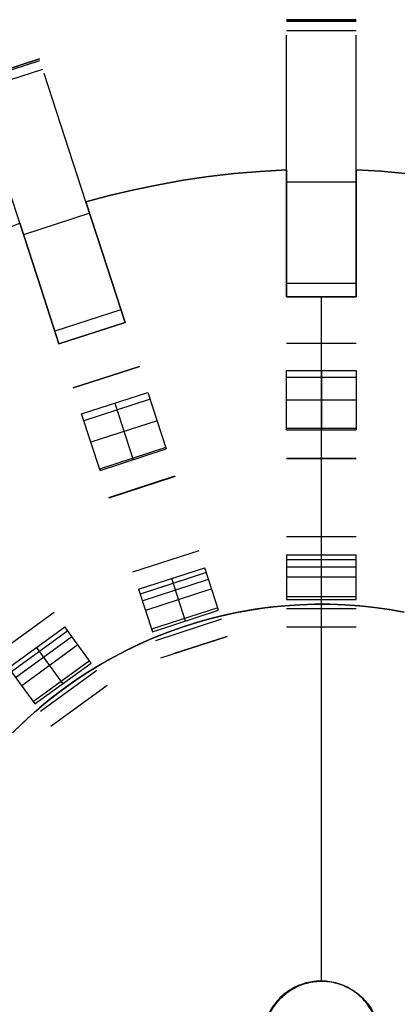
# Model space of a CAD drawing. Header units: millimetres. Extents: x 567 to 919, y 2269 to 2620.
# Tile 14 of 17: x 691 to 756, y 2450 to 2620. Entities that reach past the tile are written whole.
import ezdxf

# ---------------------------------------------------------------- set-up
doc = ezdxf.new("R2010")
doc.units = ezdxf.units.MM

msp = doc.modelspace()

# ---------------------------------------------------------------- linework, layer by layer
at = {"extrusion": (1, 0, 0)}
for points in [[(2619.89, -150.49), (2619.94, -150.33), (2619.99, -150.17), (2620.03, -150.01), (2620.06, -149.85), (2620.09, -149.69), (2620.12, -149.52), (2620.14, -149.36), (2620.15, -149.19), (2620.16, -149.03), (2620.16, -148.86)], [(2620.16, -148.86), (2620.16, -75.67)], [(2620.16, -75.67), (2620.16, -75.5), (2620.15, -75.33), (2620.13, -75.16), (2620.11, -74.99), (2620.09, -74.82), (2620.06, -74.65), (2620.02, -74.48), (2619.97, -74.32), (2619.93, -74.15), (2619.87, -73.99), (2619.81, -73.83), (2619.74, -73.67), (2619.67, -73.52), (2619.6, -73.36), (2619.52, -73.21), (2619.43, -73.07), (2619.34, -72.92), (2619.24, -72.78), (2619.14, -72.64), (2619.03, -72.51), (2618.92, -72.38), (2618.81, -72.25), (2618.69, -72.13), (2618.57, -72.01), (2618.44, -71.89), (2618.31, -71.78)], [(2620.16, -148.86), (2620.16, -149.03), (2620.15, -149.19), (2620.14, -149.36), (2620.12, -149.52), (2620.09, -149.69), (2620.06, -149.85), (2620.03, -150.01), (2619.99, -150.17), (2619.94, -150.33), (2619.89, -150.49)], [(2620.16, -75.67), (2620.16, -148.86)], [(2618.31, -71.78), (2618.44, -71.89), (2618.57, -72.01), (2618.69, -72.13), (2618.81, -72.25), (2618.92, -72.38), (2619.03, -72.51), (2619.14, -72.64), (2619.24, -72.78), (2619.34, -72.92), (2619.43, -73.07), (2619.52, -73.21), (2619.6, -73.36), (2619.67, -73.52), (2619.74, -73.67), (2619.81, -73.83), (2619.87, -73.99), (2619.93, -74.15), (2619.97, -74.32), (2620.02, -74.48), (2620.06, -74.65), (2620.09, -74.82), (2620.11, -74.99), (2620.13, -75.16), (2620.15, -75.33), (2620.16, -75.5), (2620.16, -75.67)], [(2620.16, -75.67), (2620.16, -148.86)], [(2620.16, -148.86), (2620.16, -149.03), (2620.15, -149.19), (2620.14, -149.36), (2620.12, -149.52), (2620.09, -149.69), (2620.06, -149.85), (2620.03, -150.01), (2619.99, -150.17), (2619.94, -150.33), (2619.89, -150.49)], [(2618.31, -71.78), (2618.44, -71.89), (2618.57, -72.01), (2618.69, -72.13), (2618.81, -72.25), (2618.92, -72.38), (2619.03, -72.51), (2619.14, -72.64), (2619.24, -72.78), (2619.34, -72.92), (2619.43, -73.07), (2619.52, -73.21), (2619.6, -73.36), (2619.67, -73.52), (2619.74, -73.67), (2619.81, -73.83), (2619.87, -73.99), (2619.93, -74.15), (2619.97, -74.32), (2620.02, -74.48), (2620.06, -74.65), (2620.09, -74.82), (2620.11, -74.99), (2620.13, -75.16), (2620.15, -75.33), (2620.16, -75.5), (2620.16, -75.67)], [(2564.4, -311.63), (2619.89, -150.49)], [(2618.31, -71.78), (2531.04, -1.11)], [(2619.89, -150.49), (2564.4, -311.63)], [(2531.04, -1.11), (2618.31, -71.78)], [(2619.89, -150.49), (2564.4, -311.63)], [(2531.04, -1.11), (2618.31, -71.78)], [(2613.41, -75.67), (2613.41, -148.86)], [(2594.24, -94), (2594.24, -106)], [(2594.24, -146), (2594.24, -158)], [(2594.24, -94), (2594.24, -106)], [(2594.24, -146), (2594.24, -158)], [(2588.76, -94), (2588.76, -106)], [(2588.76, -146), (2588.76, -158)], [(2527, -38.64), (2572.36, -84)], [(2572.36, -84), (2572.36, -94)], [(2572.36, -106), (2572.36, -146)], [(2572.36, -158), (2572.36, -178)], [(2572.36, -178), (2544.53, -308.96)], [(2572.36, -84), (2527, -38.64)], [(2572.36, -94), (2572.36, -84)], [(2572.36, -146), (2572.36, -106)], [(2572.36, -178), (2572.36, -158)], [(2544.53, -308.96), (2572.36, -178)], [(2572.36, -94), (2572.36, -84)], [(2572.36, -146), (2572.36, -106)], [(2572.36, -178), (2572.36, -158)], [(2572.36, -84), (2527, -38.64)], [(2544.53, -308.96), (2572.36, -178)], [(2567.95, -94), (2567.95, -84)], [(2567.95, -146), (2567.95, -106)], [(2567.95, -178), (2567.95, -158)], [(2567.38, -30.55), (2567.38, -79.02)], [(2567.38, -201.43), (2567.38, -302.98)], [(2567.38, -30.55), (2567.38, -79.02)], [(2567.38, -201.43), (2567.38, -302.98)], [(2566.1, -94), (2566.1, -84)], [(2566.1, -146), (2566.1, -106)], [(2566.1, -178), (2566.1, -158)], [(2564.24, -84), (2564.24, -94)], [(2564.24, -106), (2564.24, -146)], [(2564.24, -158), (2564.24, -178)], [(2559.68, -315), (2559.85, -315), (2560.02, -314.99), (2560.19, -314.97), (2560.36, -314.95), (2560.53, -314.93), (2560.7, -314.89), (2560.87, -314.86), (2561.04, -314.81), (2561.2, -314.76), (2561.36, -314.71), (2561.52, -314.65), (2561.68, -314.58), (2561.84, -314.51), (2561.99, -314.43), (2562.14, -314.35), (2562.29, -314.26), (2562.44, -314.17), (2562.58, -314.07), (2562.72, -313.97), (2562.85, -313.86), (2562.98, -313.75), (2563.11, -313.63), (2563.23, -313.51), (2563.35, -313.39), (2563.47, -313.26), (2563.58, -313.13), (2563.68, -312.99), (2563.78, -312.85), (2563.88, -312.71), (2563.97, -312.56), (2564.05, -312.41), (2564.14, -312.26), (2564.21, -312.11), (2564.28, -311.95), (2564.34, -311.79), (2564.4, -311.63)], [(2564.4, -311.63), (2564.34, -311.79), (2564.28, -311.95), (2564.21, -312.11), (2564.14, -312.26), (2564.05, -312.41), (2563.97, -312.56), (2563.88, -312.71), (2563.78, -312.85), (2563.68, -312.99), (2563.58, -313.13), (2563.47, -313.26), (2563.35, -313.39), (2563.23, -313.51), (2563.11, -313.63), (2562.98, -313.75), (2562.85, -313.86), (2562.72, -313.97), (2562.58, -314.07), (2562.44, -314.17), (2562.29, -314.26), (2562.14, -314.35), (2561.99, -314.43), (2561.84, -314.51), (2561.68, -314.58), (2561.52, -314.65), (2561.36, -314.71), (2561.2, -314.76), (2561.04, -314.81), (2560.87, -314.86), (2560.7, -314.89), (2560.53, -314.93), (2560.36, -314.95), (2560.19, -314.97), (2560.02, -314.99), (2559.85, -315), (2559.68, -315)], [(2564.4, -311.63), (2564.34, -311.79), (2564.28, -311.95), (2564.21, -312.11), (2564.14, -312.26), (2564.05, -312.41), (2563.97, -312.56), (2563.88, -312.71), (2563.78, -312.85), (2563.68, -312.99), (2563.58, -313.13), (2563.47, -313.26), (2563.35, -313.39), (2563.23, -313.51), (2563.11, -313.63), (2562.98, -313.75), (2562.85, -313.86), (2562.72, -313.97), (2562.58, -314.07), (2562.44, -314.17), (2562.29, -314.26), (2562.14, -314.35), (2561.99, -314.43), (2561.84, -314.51), (2561.68, -314.58), (2561.52, -314.65), (2561.36, -314.71), (2561.2, -314.76), (2561.04, -314.81), (2560.87, -314.86), (2560.7, -314.89), (2560.53, -314.93), (2560.36, -314.95), (2560.19, -314.97), (2560.02, -314.99), (2559.85, -315), (2559.68, -315)], [(2563.22, -30.55), (2563.22, -79.02)], [(2563.22, -201.43), (2563.22, -302.98)], [(2559.51, -30.55), (2559.51, -79.02)], [(2559.51, -201.43), (2559.51, -302.98)], [(2544.53, -308.96), (2544.49, -309.13), (2544.47, -309.3), (2544.45, -309.47), (2544.43, -309.64), (2544.42, -309.81), (2544.42, -309.98), (2544.42, -310.15), (2544.43, -310.32), (2544.44, -310.49), (2544.46, -310.66), (2544.49, -310.83), (2544.52, -311), (2544.55, -311.17), (2544.6, -311.33), (2544.65, -311.5), (2544.7, -311.66), (2544.76, -311.82), (2544.82, -311.98), (2544.9, -312.13), (2544.97, -312.29), (2545.05, -312.44), (2545.14, -312.59), (2545.23, -312.73), (2545.32, -312.87), (2545.43, -313.01), (2545.53, -313.15), (2545.64, -313.28), (2545.76, -313.41), (2545.87, -313.53), (2546, -313.65), (2546.12, -313.76), (2546.25, -313.87), (2546.39, -313.98), (2546.53, -314.08), (2546.67, -314.18), (2546.81, -314.27), (2546.96, -314.36), (2547.11, -314.44), (2547.26, -314.51), (2547.42, -314.58), (2547.58, -314.65), (2547.74, -314.71), (2547.9, -314.76), (2548.06, -314.81), (2548.23, -314.86), (2548.4, -314.89), (2548.57, -314.93), (2548.73, -314.95), (2548.9, -314.97), (2549.07, -314.99), (2549.25, -315), (2549.42, -315)], [(2549.42, -315), (2549.25, -315), (2549.07, -314.99), (2548.9, -314.97), (2548.73, -314.95), (2548.57, -314.93), (2548.4, -314.89), (2548.23, -314.86), (2548.06, -314.81), (2547.9, -314.76), (2547.74, -314.71), (2547.58, -314.65), (2547.42, -314.58), (2547.26, -314.51), (2547.11, -314.44), (2546.96, -314.36), (2546.81, -314.27), (2546.67, -314.18), (2546.53, -314.08), (2546.39, -313.98), (2546.25, -313.87), (2546.12, -313.76), (2546, -313.65), (2545.87, -313.53), (2545.76, -313.41), (2545.64, -313.28), (2545.53, -313.15), (2545.43, -313.01), (2545.32, -312.87), (2545.23, -312.73), (2545.14, -312.59), (2545.05, -312.44), (2544.97, -312.29), (2544.9, -312.13), (2544.82, -311.98), (2544.76, -311.82), (2544.7, -311.66), (2544.65, -311.5), (2544.6, -311.33), (2544.55, -311.17), (2544.52, -311), (2544.49, -310.83), (2544.46, -310.66), (2544.44, -310.49), (2544.43, -310.32), (2544.42, -310.15), (2544.42, -309.98), (2544.42, -309.81), (2544.43, -309.64), (2544.45, -309.47), (2544.47, -309.3), (2544.49, -309.13), (2544.53, -308.96)], [(2549.42, -315), (2549.25, -315), (2549.07, -314.99), (2548.9, -314.97), (2548.73, -314.95), (2548.57, -314.93), (2548.4, -314.89), (2548.23, -314.86), (2548.06, -314.81), (2547.9, -314.76), (2547.74, -314.71), (2547.58, -314.65), (2547.42, -314.58), (2547.26, -314.51), (2547.11, -314.44), (2546.96, -314.36), (2546.81, -314.27), (2546.67, -314.18), (2546.53, -314.08), (2546.39, -313.98), (2546.25, -313.87), (2546.12, -313.76), (2546, -313.65), (2545.87, -313.53), (2545.76, -313.41), (2545.64, -313.28), (2545.53, -313.15), (2545.43, -313.01), (2545.32, -312.87), (2545.23, -312.73), (2545.14, -312.59), (2545.05, -312.44), (2544.97, -312.29), (2544.9, -312.13), (2544.82, -311.98), (2544.76, -311.82), (2544.7, -311.66), (2544.65, -311.5), (2544.6, -311.33), (2544.55, -311.17), (2544.52, -311), (2544.49, -310.83), (2544.46, -310.66), (2544.44, -310.49), (2544.43, -310.32), (2544.42, -310.15), (2544.42, -309.98), (2544.42, -309.81), (2544.43, -309.64), (2544.45, -309.47), (2544.47, -309.3), (2544.49, -309.13), (2544.53, -308.96)], [(2531.04, -1.11), (2530.9, -1.01), (2530.76, -0.91), (2530.62, -0.81), (2530.48, -0.72), (2530.33, -0.64), (2530.18, -0.56), (2530.03, -0.48), (2529.88, -0.41), (2529.72, -0.35), (2529.56, -0.29), (2529.4, -0.23), (2529.23, -0.18), (2529.07, -0.14), (2528.9, -0.1), (2528.74, -0.07), (2528.57, -0.05), (2528.4, -0.03), (2528.23, -0.01), (2528.06, 0), (2527.89, 0)], [(2527.89, 0), (2528.06, 0), (2528.23, -0.01), (2528.4, -0.03), (2528.57, -0.05), (2528.74, -0.07), (2528.9, -0.1), (2529.07, -0.14), (2529.23, -0.18), (2529.4, -0.23), (2529.56, -0.29), (2529.72, -0.35), (2529.88, -0.41), (2530.03, -0.48), (2530.18, -0.56), (2530.33, -0.64), (2530.48, -0.72), (2530.62, -0.81), (2530.76, -0.91), (2530.9, -1.01), (2531.04, -1.11)], [(2527.89, 0), (2528.06, 0), (2528.23, -0.01), (2528.4, -0.03), (2528.57, -0.05), (2528.74, -0.07), (2528.9, -0.1), (2529.07, -0.14), (2529.23, -0.18), (2529.4, -0.23), (2529.56, -0.29), (2529.72, -0.35), (2529.88, -0.41), (2530.03, -0.48), (2530.18, -0.56), (2530.33, -0.64), (2530.48, -0.72), (2530.62, -0.81), (2530.76, -0.91), (2530.9, -1.01), (2531.04, -1.11)], [(2527, -38.64), (2526.89, -38.52), (2526.78, -38.4), (2526.67, -38.28), (2526.57, -38.15), (2526.48, -38.02), (2526.38, -37.89), (2526.29, -37.75), (2526.21, -37.61), (2526.13, -37.47), (2526.06, -37.33), (2525.99, -37.18), (2525.92, -37.03), (2525.86, -36.88), (2525.81, -36.73)], [(2527, -38.64), (2526.89, -38.52), (2526.78, -38.4), (2526.67, -38.28), (2526.57, -38.15), (2526.48, -38.02), (2526.38, -37.89), (2526.29, -37.75), (2526.21, -37.61), (2526.13, -37.47), (2526.06, -37.33), (2525.99, -37.18), (2525.92, -37.03), (2525.86, -36.88), (2525.81, -36.73)], [(2527, -38.64), (2526.89, -38.52), (2526.78, -38.4), (2526.67, -38.28), (2526.57, -38.15), (2526.48, -38.02), (2526.38, -37.89), (2526.29, -37.75), (2526.21, -37.61), (2526.13, -37.47), (2526.06, -37.33), (2525.99, -37.18), (2525.92, -37.03), (2525.86, -36.88), (2525.81, -36.73)], [(2515.44, -6.63), (2525.81, -36.73)], [(2525.81, -36.73), (2515.44, -6.63)], [(2525.81, -36.73), (2515.44, -6.63)], [(2520.17, 0), (2520, 0), (2519.82, -0.01), (2519.65, -0.03), (2519.48, -0.05), (2519.31, -0.07), (2519.14, -0.11), (2518.97, -0.15), (2518.8, -0.19), (2518.64, -0.24), (2518.48, -0.3), (2518.31, -0.36), (2518.15, -0.42), (2518, -0.5), (2517.84, -0.57), (2517.69, -0.66), (2517.54, -0.75), (2517.4, -0.84), (2517.25, -0.94), (2517.12, -1.04), (2516.98, -1.15), (2516.85, -1.26), (2516.72, -1.38), (2516.6, -1.5), (2516.48, -1.63), (2516.37, -1.76), (2516.26, -1.89), (2516.15, -2.03), (2516.05, -2.17), (2515.95, -2.31), (2515.86, -2.46), (2515.78, -2.61), (2515.7, -2.76), (2515.62, -2.92), (2515.55, -3.08), (2515.49, -3.24), (2515.43, -3.4), (2515.38, -3.57), (2515.33, -3.73), (2515.29, -3.9), (2515.26, -4.07), (2515.23, -4.24), (2515.21, -4.41), (2515.19, -4.58), (2515.18, -4.76), (2515.17, -4.93), (2515.17, -5.1), (2515.18, -5.27), (2515.19, -5.45), (2515.21, -5.62), (2515.23, -5.79), (2515.26, -5.96), (2515.3, -6.13), (2515.34, -6.3), (2515.39, -6.46), (2515.44, -6.63)], [(2515.44, -6.63), (2515.39, -6.46), (2515.34, -6.3), (2515.3, -6.13), (2515.26, -5.96), (2515.23, -5.79), (2515.21, -5.62), (2515.19, -5.45), (2515.18, -5.27), (2515.17, -5.1), (2515.17, -4.93), (2515.18, -4.76), (2515.19, -4.58), (2515.21, -4.41), (2515.23, -4.24), (2515.26, -4.07), (2515.29, -3.9), (2515.33, -3.73), (2515.38, -3.57), (2515.43, -3.4), (2515.49, -3.24), (2515.55, -3.08), (2515.62, -2.92), (2515.7, -2.76), (2515.78, -2.61), (2515.86, -2.46), (2515.95, -2.31), (2516.05, -2.17), (2516.15, -2.03), (2516.26, -1.89), (2516.37, -1.76), (2516.48, -1.63), (2516.6, -1.5), (2516.72, -1.38), (2516.85, -1.26), (2516.98, -1.15), (2517.12, -1.04), (2517.25, -0.94), (2517.4, -0.84), (2517.54, -0.75), (2517.69, -0.66), (2517.84, -0.57), (2518, -0.5), (2518.15, -0.42), (2518.31, -0.36), (2518.48, -0.3), (2518.64, -0.24), (2518.8, -0.19), (2518.97, -0.15), (2519.14, -0.11), (2519.31, -0.07), (2519.48, -0.05), (2519.65, -0.03), (2519.82, -0.01), (2520, 0), (2520.17, 0)], [(2515.44, -6.63), (2515.39, -6.46), (2515.34, -6.3), (2515.3, -6.13), (2515.26, -5.96), (2515.23, -5.79), (2515.21, -5.62), (2515.19, -5.45), (2515.18, -5.27), (2515.17, -5.1), (2515.17, -4.93), (2515.18, -4.76), (2515.19, -4.58), (2515.21, -4.41), (2515.23, -4.24), (2515.26, -4.07), (2515.29, -3.9), (2515.33, -3.73), (2515.38, -3.57), (2515.43, -3.4), (2515.49, -3.24), (2515.55, -3.08), (2515.62, -2.92), (2515.7, -2.76), (2515.78, -2.61), (2515.86, -2.46), (2515.95, -2.31), (2516.05, -2.17), (2516.15, -2.03), (2516.26, -1.89), (2516.37, -1.76), (2516.48, -1.63), (2516.6, -1.5), (2516.72, -1.38), (2516.85, -1.26), (2516.98, -1.15), (2517.12, -1.04), (2517.25, -0.94), (2517.4, -0.84), (2517.54, -0.75), (2517.69, -0.66), (2517.84, -0.57), (2518, -0.5), (2518.15, -0.42), (2518.31, -0.36), (2518.48, -0.3), (2518.64, -0.24), (2518.8, -0.19), (2518.97, -0.15), (2519.14, -0.11), (2519.31, -0.07), (2519.48, -0.05), (2519.65, -0.03), (2519.82, -0.01), (2520, 0), (2520.17, 0)], [(2519.36, -94), (2519.36, -106)], [(2454.36, -145.99), (2454.36, -158.01)]]:
    msp.add_lwpolyline(points, dxfattribs=at)
for points in [[(737.23, 2620.16), (749.23, 2620.16)], [(737.23, 2620.16), (749.23, 2620.16)], [(749.23, 2620.16), (737.23, 2620.16)], [(737.23, 2619.89), (749.23, 2619.89)], [(737.23, 2618.31), (749.23, 2618.31)], [(737.23, 2594.24), (737.23, 2617.47)], [(749.23, 2594.24), (749.23, 2617.47)], [(683.2, 2609.7), (694.61, 2613.41)], [(683.2, 2609.7), (694.61, 2613.41)], [(694.61, 2613.41), (683.2, 2609.7)], [(694.61, 2613.41), (683.2, 2609.7)], [(683.28, 2609.44), (694.69, 2613.15)], [(683.77, 2607.94), (695.18, 2611.65)], [(702.62, 2588.76), (695.44, 2610.86)], [(691.21, 2585.05), (684.03, 2607.15)], [(737.23, 2594.24), (732.69, 2593.99), (728.21, 2593.61), (723.78, 2593.1), (719.41, 2592.46), (715.11, 2591.7), (710.87, 2590.83), (706.71, 2589.85), (702.62, 2588.76)], [(737.23, 2594.24), (732.69, 2593.99), (728.21, 2593.61), (723.78, 2593.1), (719.41, 2592.46), (715.11, 2591.7), (710.87, 2590.83), (706.71, 2589.85), (702.62, 2588.76)], [(702.62, 2588.76), (706.71, 2589.85), (710.87, 2590.83), (715.11, 2591.7), (719.41, 2592.46), (723.78, 2593.1), (728.21, 2593.61), (732.69, 2593.99), (737.23, 2594.24)], [(737.23, 2594.24), (732.69, 2593.99), (728.21, 2593.61), (723.78, 2593.1), (719.41, 2592.46), (715.11, 2591.7), (710.87, 2590.83), (706.71, 2589.85), (702.62, 2588.76)], [(702.62, 2588.76), (706.71, 2589.85), (710.87, 2590.83), (715.11, 2591.7), (719.41, 2592.46), (723.78, 2593.1), (728.21, 2593.61), (732.69, 2593.99), (737.23, 2594.24)], [(702.62, 2588.76), (706.71, 2589.85), (710.87, 2590.83), (715.11, 2591.7), (719.41, 2592.46), (723.78, 2593.1), (728.21, 2593.61), (732.69, 2593.99), (737.23, 2594.24)], [(737.23, 2582.36), (737.23, 2594.24)], [(737.23, 2594.24), (737.23, 2582.36)], [(737.23, 2582.36), (737.23, 2594.24)], [(737.23, 2594.24), (737.23, 2582.36)], [(783.84, 2588.76), (779.45, 2589.92), (775.06, 2590.94), (770.69, 2591.83), (766.34, 2592.57), (762.01, 2593.18), (757.72, 2593.66), (753.45, 2594.01), (749.23, 2594.24)], [(783.84, 2588.76), (779.45, 2589.92), (775.06, 2590.94), (770.69, 2591.83), (766.34, 2592.57), (762.01, 2593.18), (757.72, 2593.66), (753.45, 2594.01), (749.23, 2594.24)], [(749.23, 2594.24), (753.45, 2594.01), (757.72, 2593.66), (762.01, 2593.18), (766.34, 2592.57), (770.69, 2591.83), (775.06, 2590.94), (779.45, 2589.92), (783.84, 2588.76)], [(783.84, 2588.76), (779.45, 2589.92), (775.06, 2590.94), (770.69, 2591.83), (766.34, 2592.57), (762.01, 2593.18), (757.72, 2593.66), (753.45, 2594.01), (749.23, 2594.24)], [(749.23, 2594.24), (749.23, 2582.36)], [(749.23, 2582.36), (749.23, 2594.24)], [(749.23, 2594.24), (749.23, 2582.36)], [(749.23, 2582.36), (749.23, 2594.24)], [(749.23, 2594.24), (753.45, 2594.01), (757.72, 2593.66), (762.01, 2593.18), (766.34, 2592.57), (770.69, 2591.83), (775.06, 2590.94), (779.45, 2589.92), (783.84, 2588.76)], [(749.23, 2594.24), (753.45, 2594.01), (757.72, 2593.66), (762.01, 2593.18), (766.34, 2592.57), (770.69, 2591.83), (775.06, 2590.94), (779.45, 2589.92), (783.84, 2588.76)], [(749.23, 2592.15), (737.23, 2592.15)], [(702.62, 2588.76), (706.29, 2577.46)], [(706.29, 2577.46), (702.62, 2588.76)], [(702.62, 2588.76), (706.29, 2577.46)], [(706.29, 2577.46), (702.62, 2588.76)], [(703.27, 2586.77), (691.85, 2583.06)], [(659.98, 2569.14), (663.54, 2571.44), (667.19, 2573.66), (670.95, 2575.8), (674.81, 2577.85), (678.77, 2579.81), (682.83, 2581.66), (686.97, 2583.41), (691.21, 2585.05)], [(659.98, 2569.14), (663.54, 2571.44), (667.19, 2573.66), (670.95, 2575.8), (674.81, 2577.85), (678.77, 2579.81), (682.83, 2581.66), (686.97, 2583.41), (691.21, 2585.05)], [(694.88, 2573.75), (691.21, 2585.05)], [(691.21, 2585.05), (694.88, 2573.75)], [(694.88, 2573.75), (691.21, 2585.05)], [(691.21, 2585.05), (694.88, 2573.75)], [(737.23, 2572.36), (737.23, 2582.36)], [(737.23, 2582.36), (737.23, 2572.36)], [(737.23, 2572.36), (737.23, 2582.36)], [(737.23, 2582.36), (737.23, 2572.36)], [(749.23, 2582.36), (749.23, 2572.36)], [(749.23, 2572.36), (749.23, 2582.36)], [(749.23, 2582.36), (749.23, 2572.36)], [(749.23, 2572.36), (749.23, 2582.36)], [(706.29, 2577.46), (709.38, 2567.95)], [(709.38, 2567.95), (706.29, 2577.46)], [(706.29, 2577.46), (709.38, 2567.95)], [(709.38, 2567.95), (706.29, 2577.46)], [(749.23, 2574.67), (737.23, 2574.67)], [(697.97, 2564.24), (694.88, 2573.75)], [(694.88, 2573.75), (697.97, 2564.24)], [(697.97, 2564.24), (694.88, 2573.75)], [(694.88, 2573.75), (697.97, 2564.24)], [(737.23, 2572.36), (749.23, 2572.36)], [(737.23, 2572.36), (749.23, 2572.36)], [(737.23, 2572.36), (749.23, 2572.36)], [(737.23, 2572.36), (749.23, 2572.36)], [(737.23, 2572.36), (749.23, 2572.36)], [(737.23, 2572.36), (749.23, 2572.36)], [(749.23, 2572.36), (737.23, 2572.36)], [(749.23, 2572.36), (737.23, 2572.36)], [(749.23, 2572.36), (737.23, 2572.36)], [(743.23, 2454.36), (743.23, 2572.36)], [(743.23, 2519.36), (743.23, 2572.36)], [(743.23, 2519.36), (743.23, 2572.36)], [(743.23, 2454.36), (743.23, 2572.36)], [(708.67, 2570.15), (697.25, 2566.44)], [(697.97, 2564.24), (709.38, 2567.95)], [(697.97, 2564.24), (709.38, 2567.95)], [(697.97, 2564.24), (709.38, 2567.95)], [(697.97, 2564.24), (709.38, 2567.95)], [(697.97, 2564.24), (709.38, 2567.95)], [(697.97, 2564.24), (709.38, 2567.95)], [(709.38, 2567.95), (697.97, 2564.24)], [(709.38, 2567.95), (697.97, 2564.24)], [(709.38, 2567.95), (697.97, 2564.24)], [(737.23, 2564.4), (749.23, 2564.4)], [(700.43, 2556.67), (711.84, 2560.38)], [(711.84, 2560.38), (700.43, 2556.67)], [(737.23, 2549.42), (737.23, 2559.68)], [(737.23, 2559.68), (749.23, 2559.68)], [(743.23, 2559.68), (743.23, 2549.42)], [(749.23, 2559.68), (749.23, 2549.42)], [(749.23, 2558.44), (737.23, 2558.44)], [(701.89, 2552.18), (713.3, 2555.89)], [(713.3, 2555.89), (716.47, 2546.13)], [(713.68, 2554.71), (702.27, 2551.01)], [(707.59, 2554.03), (710.76, 2544.28)], [(749.23, 2554.55), (737.23, 2554.55)], [(705.06, 2542.42), (701.89, 2552.18)], [(714.88, 2551.01), (703.47, 2547.3)], [(749.23, 2549.68), (737.23, 2549.68)], [(737.23, 2549.42), (749.23, 2549.42)], [(716.39, 2546.38), (704.98, 2542.67)], [(705.06, 2542.42), (716.47, 2546.13)], [(737.23, 2544.53), (749.23, 2544.53)], [(749.23, 2544.42), (737.23, 2544.42)], [(706.57, 2537.77), (717.98, 2541.48)], [(718.01, 2541.37), (706.6, 2537.67)], [(737.23, 2531.04), (749.23, 2531.04)], [(710.74, 2524.94), (722.15, 2528.65)], [(737.23, 2527.89), (749.23, 2527.89)], [(737.23, 2527.89), (737.23, 2520.17)], [(749.23, 2527), (737.23, 2527)], [(743.23, 2520.17), (743.23, 2527.89)], [(749.23, 2520.17), (749.23, 2527.89)], [(711.71, 2521.95), (723.12, 2525.66)], [(725.51, 2518.31), (723.12, 2525.66)], [(737.23, 2525.81), (749.23, 2525.81)], [(723.4, 2524.81), (711.98, 2521.1)], [(712.35, 2519.97), (723.77, 2523.68)], [(723.4, 2524.81), (713.6, 2521.62)], [(719.8, 2516.46), (717.42, 2523.8)], [(749.23, 2524.03), (737.23, 2524.03)], [(711.71, 2521.95), (714.09, 2514.61)], [(724.31, 2521.99), (712.9, 2518.28)], [(749.23, 2520.63), (737.23, 2520.63)], [(737.23, 2520.17), (749.23, 2520.17)], [(689.96, 2497.16), (691.83, 2498.98), (693.76, 2500.73), (695.74, 2502.42), (697.79, 2504.03), (699.88, 2505.57), (702.03, 2507.04), (704.23, 2508.43), (706.48, 2509.74), (708.77, 2510.98), (711.11, 2512.14), (713.48, 2513.21), (715.88, 2514.2), (718.32, 2515.11), (720.79, 2515.93), (723.29, 2516.66), (725.81, 2517.31), (728.36, 2517.87), (730.92, 2518.35), (733.49, 2518.73), (736.08, 2519.02), (738.67, 2519.22), (741.27, 2519.34), (743.88, 2519.36), (746.48, 2519.29), (749.08, 2519.13), (751.67, 2518.89), (754.25, 2518.55), (756.82, 2518.12)], [(690.81, 2498), (692.69, 2499.78), (694.63, 2501.49), (696.63, 2503.13), (698.68, 2504.7), (700.79, 2506.2), (702.94, 2507.63), (705.15, 2508.98), (707.4, 2510.25), (709.69, 2511.45), (712.02, 2512.56), (714.39, 2513.6), (716.8, 2514.55), (719.23, 2515.42), (721.7, 2516.21), (724.19, 2516.91), (726.7, 2517.52), (729.23, 2518.04), (731.78, 2518.48), (734.34, 2518.83), (736.91, 2519.1), (739.49, 2519.27), (742.08, 2519.35), (744.66, 2519.35), (747.25, 2519.25), (749.83, 2519.07), (752.4, 2518.8), (754.96, 2518.44), (757.51, 2517.99)], [(757.51, 2517.99), (754.96, 2518.44), (752.4, 2518.8), (749.83, 2519.07), (747.25, 2519.25), (744.66, 2519.35), (742.08, 2519.35), (739.49, 2519.27), (736.91, 2519.1), (734.34, 2518.83), (731.78, 2518.48), (729.23, 2518.04), (726.7, 2517.52), (724.19, 2516.91), (721.7, 2516.21), (719.23, 2515.42), (716.8, 2514.55), (714.39, 2513.6), (712.02, 2512.56), (709.69, 2511.45), (707.4, 2510.25), (705.15, 2508.98), (702.94, 2507.63), (700.79, 2506.2), (698.68, 2504.7), (696.63, 2503.13), (694.63, 2501.49), (692.69, 2499.78), (690.81, 2498)], [(725.37, 2518.75), (713.95, 2515.04)], [(714.09, 2514.61), (725.51, 2518.31)], [(749.23, 2518.54), (737.23, 2518.54)], [(687.43, 2510.96), (697.14, 2518.01)], [(726.01, 2516.77), (714.6, 2513.06)], [(689.28, 2508.41), (698.98, 2515.46)], [(699.51, 2514.74), (689.8, 2507.69)], [(703.52, 2509.22), (698.98, 2515.46)], [(737.23, 2515.44), (749.23, 2515.44)], [(690.5, 2506.73), (700.21, 2513.78)], [(715.56, 2510.11), (726.97, 2513.82)], [(726.97, 2513.82), (717.84, 2510.85)], [(701.25, 2512.34), (691.55, 2505.29)], [(698.67, 2505.69), (694.13, 2511.94)], [(689.28, 2508.41), (693.81, 2502.17)], [(703.25, 2509.59), (693.55, 2502.53)], [(693.81, 2502.17), (703.52, 2509.22)], [(704.48, 2507.9), (694.77, 2500.85)], [(696.59, 2498.34), (706.3, 2505.39)], [(735.12, 2450.21), (735.32, 2450.49), (735.54, 2450.76), (735.77, 2451.02), (736, 2451.28), (736.25, 2451.53), (736.5, 2451.76), (736.76, 2451.99), (737.03, 2452.21), (737.31, 2452.42), (737.59, 2452.62), (737.88, 2452.81), (738.18, 2452.99), (738.48, 2453.16), (738.79, 2453.32), (739.1, 2453.47), (739.42, 2453.61), (739.74, 2453.74), (740.07, 2453.85), (740.4, 2453.96), (740.74, 2454.05), (741.07, 2454.13), (741.41, 2454.2), (741.76, 2454.25), (742.1, 2454.3), (742.45, 2454.33), (742.79, 2454.35), (743.14, 2454.36), (743.49, 2454.36), (743.83, 2454.34), (744.18, 2454.32), (744.52, 2454.28), (744.87, 2454.23), (745.21, 2454.16), (745.55, 2454.09), (745.88, 2454), (746.22, 2453.9), (746.55, 2453.8), (746.87, 2453.67), (747.19, 2453.54), (747.51, 2453.4), (747.82, 2453.24), (748.13, 2453.08), (748.43, 2452.9), (748.72, 2452.72), (749.01, 2452.52), (749.29, 2452.32), (749.56, 2452.1), (749.82, 2451.88), (750.08, 2451.65), (750.33, 2451.4), (750.57, 2451.15), (750.8, 2450.89), (751.02, 2450.63), (751.23, 2450.35)]]:
    msp.add_lwpolyline(points)
at = {"extrusion": (0.951057, 0.309017, -1.37662e-13)}
msp.add_lwpolyline([(2270.86, -148.86), (2270.85, -149.03), (2270.84, -149.19), (2270.83, -149.36), (2270.81, -149.52), (2270.79, -149.69), (2270.76, -149.85), (2270.72, -150.01), (2270.68, -150.17), (2270.63, -150.33), (2270.58, -150.49)], dxfattribs=at)
at = {"extrusion": (0.951057, 0.309017, 5.69327e-14)}
msp.add_lwpolyline([(2269, -71.78), (2269.13, -71.89), (2269.26, -72.01), (2269.38, -72.13), (2269.5, -72.25), (2269.62, -72.38), (2269.73, -72.51), (2269.83, -72.64), (2269.94, -72.78), (2270.03, -72.92), (2270.12, -73.07), (2270.21, -73.21), (2270.29, -73.36), (2270.37, -73.52), (2270.44, -73.67), (2270.5, -73.83), (2270.57, -73.99), (2270.62, -74.15), (2270.67, -74.32), (2270.71, -74.48), (2270.75, -74.65), (2270.78, -74.82), (2270.81, -74.99), (2270.83, -75.16), (2270.84, -75.33), (2270.85, -75.5), (2270.86, -75.67)], dxfattribs=at)
at = {"extrusion": (0.994926, 0.03131, 0.09561)}
for points in [[(2590.01, -224.04), (2536.73, -385.93)], [(2588.33, -223.49), (2535.05, -385.37)], [(2533.38, -384.82), (2586.66, -222.94)]]:
    msp.add_lwpolyline(points, dxfattribs=at)
at = {"extrusion": (0.970735, 0.182849, -0.155688)}
for points in [[(2351.28, 182.26), (2437.83, 110.72)], [(2350.51, 181.33), (2437.07, 109.79)], [(2436.3, 108.86), (2349.74, 180.41)]]:
    msp.add_lwpolyline(points, dxfattribs=at)
at = {"extrusion": (0.889572, 0.32285, -0.323156)}
for points in [[(2129.12, 488.31), (2212.99, 413.64)], [(2127.46, 486.45), (2211.33, 411.77)]]:
    msp.add_lwpolyline(points, dxfattribs=at)
at = {"extrusion": (0.975835, 0.150585, -0.158335)}
for points in [[(2429.73, 90.07), (2384.95, 136.02)], [(2428.76, 89.14), (2383.99, 135.08)], [(2383.03, 134.14), (2427.8, 88.2)]]:
    msp.add_lwpolyline(points, dxfattribs=at)
at = {"extrusion": (0.997934, 0.01273, 0.062974)}
for points in [[(2532.11, -355.6), (2558.69, -224.38)], [(2530.33, -355.24), (2556.91, -224.02)], [(2555.13, -223.66), (2528.55, -354.88)]]:
    msp.add_lwpolyline(points, dxfattribs=at)
at = {"extrusion": (0.951057, 0.309017, -1.02371e-13)}
msp.add_lwpolyline([(2215.1, -311.63), (2215.04, -311.79), (2214.97, -311.95), (2214.91, -312.11), (2214.83, -312.26), (2214.75, -312.41), (2214.66, -312.56), (2214.57, -312.71), (2214.48, -312.85), (2214.38, -312.99), (2214.27, -313.13), (2214.16, -313.26), (2214.05, -313.39), (2213.93, -313.51), (2213.81, -313.63), (2213.68, -313.75), (2213.55, -313.86), (2213.41, -313.97), (2213.27, -314.07), (2213.13, -314.17), (2212.99, -314.26), (2212.84, -314.35), (2212.69, -314.43), (2212.53, -314.51), (2212.38, -314.58), (2212.22, -314.65), (2212.06, -314.71), (2211.89, -314.76), (2211.73, -314.81), (2211.56, -314.86), (2211.4, -314.89), (2211.23, -314.93), (2211.06, -314.95), (2210.89, -314.97), (2210.71, -314.99), (2210.54, -315), (2210.37, -315)], dxfattribs=at)
at = {"extrusion": (0.951057, 0.309017, 1.18425e-13)}
msp.add_lwpolyline([(2215.1, -311.63), (2215.04, -311.79), (2214.97, -311.95), (2214.91, -312.11), (2214.83, -312.26), (2214.75, -312.41), (2214.66, -312.56), (2214.57, -312.71), (2214.48, -312.85), (2214.38, -312.99), (2214.27, -313.13), (2214.16, -313.26), (2214.05, -313.39), (2213.93, -313.51), (2213.81, -313.63), (2213.68, -313.75), (2213.55, -313.86), (2213.41, -313.97), (2213.27, -314.07), (2213.13, -314.17), (2212.99, -314.26), (2212.84, -314.35), (2212.69, -314.43), (2212.53, -314.51), (2212.38, -314.58), (2212.22, -314.65), (2212.06, -314.71), (2211.89, -314.76), (2211.73, -314.81), (2211.56, -314.86), (2211.4, -314.89), (2211.23, -314.93), (2211.06, -314.95), (2210.89, -314.97), (2210.71, -314.99), (2210.54, -315), (2210.37, -315)], dxfattribs=at)
at = {"extrusion": (0.951057, 0.309017, 7.04711e-14)}
msp.add_lwpolyline([(2210.37, -315), (2210.54, -315), (2210.71, -314.99), (2210.89, -314.97), (2211.06, -314.95), (2211.23, -314.93), (2211.4, -314.89), (2211.56, -314.86), (2211.73, -314.81), (2211.89, -314.76), (2212.06, -314.71), (2212.22, -314.65), (2212.38, -314.58), (2212.53, -314.51), (2212.69, -314.43), (2212.84, -314.35), (2212.99, -314.26), (2213.13, -314.17), (2213.27, -314.07), (2213.41, -313.97), (2213.55, -313.86), (2213.68, -313.75), (2213.81, -313.63), (2213.93, -313.51), (2214.05, -313.39), (2214.16, -313.26), (2214.27, -313.13), (2214.38, -312.99), (2214.48, -312.85), (2214.57, -312.71), (2214.66, -312.56), (2214.75, -312.41), (2214.83, -312.26), (2214.91, -312.11), (2214.97, -311.95), (2215.04, -311.79), (2215.1, -311.63)], dxfattribs=at)
at = {"extrusion": (0.909535, 0.261413, -0.323124)}
for points in [[(2266.31, 357.19), (2223.67, 405.13)], [(2264.26, 355.37), (2221.62, 403.3)]]:
    msp.add_lwpolyline(points, dxfattribs=at)
at = {"extrusion": (0.951057, 0.309017, -2.45399e-14)}
msp.add_lwpolyline([(2200.11, -315), (2199.94, -315), (2199.77, -314.99), (2199.6, -314.97), (2199.43, -314.95), (2199.26, -314.93), (2199.09, -314.89), (2198.92, -314.86), (2198.76, -314.81), (2198.6, -314.76), (2198.43, -314.71), (2198.27, -314.65), (2198.11, -314.58), (2197.96, -314.51), (2197.81, -314.44), (2197.66, -314.36), (2197.51, -314.27), (2197.36, -314.18), (2197.22, -314.08), (2197.08, -313.98), (2196.95, -313.87), (2196.82, -313.76), (2196.69, -313.65), (2196.57, -313.53), (2196.45, -313.41), (2196.34, -313.28), (2196.23, -313.15), (2196.12, -313.01), (2196.02, -312.87), (2195.92, -312.73), (2195.83, -312.59), (2195.75, -312.44), (2195.67, -312.29), (2195.59, -312.13), (2195.52, -311.98), (2195.45, -311.82), (2195.39, -311.66), (2195.34, -311.5), (2195.29, -311.33), (2195.25, -311.17), (2195.21, -311), (2195.18, -310.83), (2195.16, -310.66), (2195.14, -310.49), (2195.12, -310.32), (2195.11, -310.15), (2195.11, -309.98), (2195.12, -309.81), (2195.12, -309.64), (2195.14, -309.47), (2195.16, -309.3), (2195.19, -309.13), (2195.22, -308.96)], dxfattribs=at)
at = {"extrusion": (0.951057, 0.309017, 1.40064e-14)}
msp.add_lwpolyline([(2200.11, -315), (2199.94, -315), (2199.77, -314.99), (2199.6, -314.97), (2199.43, -314.95), (2199.26, -314.93), (2199.09, -314.89), (2198.92, -314.86), (2198.76, -314.81), (2198.6, -314.76), (2198.43, -314.71), (2198.27, -314.65), (2198.11, -314.58), (2197.96, -314.51), (2197.81, -314.44), (2197.66, -314.36), (2197.51, -314.27), (2197.36, -314.18), (2197.22, -314.08), (2197.08, -313.98), (2196.95, -313.87), (2196.82, -313.76), (2196.69, -313.65), (2196.57, -313.53), (2196.45, -313.41), (2196.34, -313.28), (2196.23, -313.15), (2196.12, -313.01), (2196.02, -312.87), (2195.92, -312.73), (2195.83, -312.59), (2195.75, -312.44), (2195.67, -312.29), (2195.59, -312.13), (2195.52, -311.98), (2195.45, -311.82), (2195.39, -311.66), (2195.34, -311.5), (2195.29, -311.33), (2195.25, -311.17), (2195.21, -311), (2195.18, -310.83), (2195.16, -310.66), (2195.14, -310.49), (2195.12, -310.32), (2195.11, -310.15), (2195.11, -309.98), (2195.12, -309.81), (2195.12, -309.64), (2195.14, -309.47), (2195.16, -309.3), (2195.19, -309.13), (2195.22, -308.96)], dxfattribs=at)
at = {"extrusion": (0.951057, 0.309017, -4.20932e-14)}
msp.add_lwpolyline([(2195.22, -308.96), (2195.19, -309.13), (2195.16, -309.3), (2195.14, -309.47), (2195.12, -309.64), (2195.12, -309.81), (2195.11, -309.98), (2195.11, -310.15), (2195.12, -310.32), (2195.14, -310.49), (2195.16, -310.66), (2195.18, -310.83), (2195.21, -311), (2195.25, -311.17), (2195.29, -311.33), (2195.34, -311.5), (2195.39, -311.66), (2195.45, -311.82), (2195.52, -311.98), (2195.59, -312.13), (2195.67, -312.29), (2195.75, -312.44), (2195.83, -312.59), (2195.92, -312.73), (2196.02, -312.87), (2196.12, -313.01), (2196.23, -313.15), (2196.34, -313.28), (2196.45, -313.41), (2196.57, -313.53), (2196.69, -313.65), (2196.82, -313.76), (2196.95, -313.87), (2197.08, -313.98), (2197.22, -314.08), (2197.36, -314.18), (2197.51, -314.27), (2197.66, -314.36), (2197.81, -314.44), (2197.96, -314.51), (2198.11, -314.58), (2198.27, -314.65), (2198.43, -314.71), (2198.6, -314.76), (2198.76, -314.81), (2198.92, -314.86), (2199.09, -314.89), (2199.26, -314.93), (2199.43, -314.95), (2199.6, -314.97), (2199.77, -314.99), (2199.94, -315), (2200.11, -315)], dxfattribs=at)
at = {"extrusion": (0.951057, 0.309017, 8.32913e-14)}
msp.add_lwpolyline([(2178.58, 0), (2178.75, 0), (2178.92, -0.01), (2179.09, -0.03), (2179.26, -0.05), (2179.43, -0.07), (2179.6, -0.1), (2179.76, -0.14), (2179.93, -0.18), (2180.09, -0.23), (2180.25, -0.29), (2180.41, -0.35), (2180.57, -0.41), (2180.73, -0.48), (2180.88, -0.56), (2181.03, -0.64), (2181.17, -0.72), (2181.32, -0.81), (2181.46, -0.91), (2181.6, -1.01), (2181.73, -1.11)], dxfattribs=at)
at = {"extrusion": (0.951057, 0.309017, -2.9441e-13)}
msp.add_lwpolyline([(2178.58, 0), (2178.75, 0), (2178.92, -0.01), (2179.09, -0.03), (2179.26, -0.05), (2179.43, -0.07), (2179.6, -0.1), (2179.76, -0.14), (2179.93, -0.18), (2180.09, -0.23), (2180.25, -0.29), (2180.41, -0.35), (2180.57, -0.41), (2180.73, -0.48), (2180.88, -0.56), (2181.03, -0.64), (2181.17, -0.72), (2181.32, -0.81), (2181.46, -0.91), (2181.6, -1.01), (2181.73, -1.11)], dxfattribs=at)
at = {"extrusion": (0.951057, 0.309017, -7.05482e-13)}
msp.add_lwpolyline([(2181.73, -1.11), (2181.6, -1.01), (2181.46, -0.91), (2181.32, -0.81), (2181.17, -0.72), (2181.03, -0.64), (2180.88, -0.56), (2180.73, -0.48), (2180.57, -0.41), (2180.41, -0.35), (2180.25, -0.29), (2180.09, -0.23), (2179.93, -0.18), (2179.76, -0.14), (2179.6, -0.1), (2179.43, -0.07), (2179.26, -0.05), (2179.09, -0.03), (2178.92, -0.01), (2178.75, 0), (2178.58, 0)], dxfattribs=at)
at = {"extrusion": (0.951057, 0.309017, 1.52478e-14)}
msp.add_lwpolyline([(2177.69, -38.64), (2177.58, -38.52), (2177.47, -38.4), (2177.37, -38.28), (2177.27, -38.15), (2177.17, -38.02), (2177.08, -37.89), (2176.99, -37.75), (2176.91, -37.61), (2176.83, -37.47), (2176.75, -37.33), (2176.68, -37.18), (2176.62, -37.03), (2176.56, -36.88), (2176.5, -36.73)], dxfattribs=at)
at = {"extrusion": (0.994926, 0.03131, -0.09561)}
for points in [[(2499.66, 40.19), (2489.71, 70.43)], [(2497.99, 39.64), (2488.03, 69.88)], [(2486.36, 69.33), (2496.31, 39.09)]]:
    msp.add_lwpolyline(points, dxfattribs=at)
at = {"extrusion": (0.951057, 0.309017, -2.42068e-13)}
msp.add_lwpolyline([(2177.69, -38.64), (2177.58, -38.52), (2177.47, -38.4), (2177.37, -38.28), (2177.27, -38.15), (2177.17, -38.02), (2177.08, -37.89), (2176.99, -37.75), (2176.91, -37.61), (2176.83, -37.47), (2176.75, -37.33), (2176.68, -37.18), (2176.62, -37.03), (2176.56, -36.88), (2176.5, -36.73)], dxfattribs=at)
at = {"extrusion": (0.951057, 0.309017, -1.67543e-13)}
msp.add_lwpolyline([(2177.69, -38.64), (2177.58, -38.52), (2177.47, -38.4), (2177.37, -38.28), (2177.27, -38.15), (2177.17, -38.02), (2177.08, -37.89), (2176.99, -37.75), (2176.91, -37.61), (2176.83, -37.47), (2176.75, -37.33), (2176.68, -37.18), (2176.62, -37.03), (2176.56, -36.88), (2176.5, -36.73)], dxfattribs=at)
at = {"extrusion": (0.951057, 0.309017, 1.23264e-14)}
msp.add_lwpolyline([(2166.14, -6.63), (2166.08, -6.46), (2166.04, -6.3), (2165.99, -6.13), (2165.96, -5.96), (2165.93, -5.79), (2165.9, -5.62), (2165.88, -5.45), (2165.87, -5.27), (2165.87, -5.1), (2165.87, -4.93), (2165.87, -4.76), (2165.88, -4.58), (2165.9, -4.41), (2165.92, -4.24), (2165.95, -4.07), (2165.99, -3.9), (2166.03, -3.73), (2166.08, -3.57), (2166.13, -3.4), (2166.19, -3.24), (2166.25, -3.08), (2166.32, -2.92), (2166.39, -2.76), (2166.47, -2.61), (2166.56, -2.46), (2166.65, -2.31), (2166.74, -2.17), (2166.85, -2.03), (2166.95, -1.89), (2167.06, -1.76), (2167.17, -1.63), (2167.29, -1.5), (2167.42, -1.38), (2167.54, -1.26), (2167.68, -1.15), (2167.81, -1.04), (2167.95, -0.94), (2168.09, -0.84), (2168.24, -0.75), (2168.39, -0.66), (2168.54, -0.57), (2168.69, -0.5), (2168.85, -0.42), (2169.01, -0.36), (2169.17, -0.3), (2169.33, -0.24), (2169.5, -0.19), (2169.67, -0.15), (2169.83, -0.11), (2170, -0.07), (2170.18, -0.05), (2170.35, -0.03), (2170.52, -0.01), (2170.69, 0), (2170.86, 0)], dxfattribs=at)
at = {"extrusion": (0.809017, 0.587785, 2.96969e-13)}
msp.add_lwpolyline([(1624.2, 0), (1624.37, 0), (1624.54, -0.01), (1624.71, -0.03), (1624.88, -0.05), (1625.05, -0.07), (1625.21, -0.1), (1625.38, -0.14), (1625.55, -0.18), (1625.71, -0.23), (1625.87, -0.29), (1626.03, -0.35), (1626.19, -0.41), (1626.34, -0.48), (1626.49, -0.56), (1626.64, -0.64), (1626.79, -0.72), (1626.93, -0.81), (1627.08, -0.91), (1627.21, -1.01), (1627.35, -1.11)], dxfattribs=at)
at = {"extrusion": (0.951057, 0.309017, -3.91489e-15)}
msp.add_lwpolyline([(2166.14, -6.63), (2166.08, -6.46), (2166.04, -6.3), (2165.99, -6.13), (2165.96, -5.96), (2165.93, -5.79), (2165.9, -5.62), (2165.88, -5.45), (2165.87, -5.27), (2165.87, -5.1), (2165.87, -4.93), (2165.87, -4.76), (2165.88, -4.58), (2165.9, -4.41), (2165.92, -4.24), (2165.95, -4.07), (2165.99, -3.9), (2166.03, -3.73), (2166.08, -3.57), (2166.13, -3.4), (2166.19, -3.24), (2166.25, -3.08), (2166.32, -2.92), (2166.39, -2.76), (2166.47, -2.61), (2166.56, -2.46), (2166.65, -2.31), (2166.74, -2.17), (2166.85, -2.03), (2166.95, -1.89), (2167.06, -1.76), (2167.17, -1.63), (2167.29, -1.5), (2167.42, -1.38), (2167.54, -1.26), (2167.68, -1.15), (2167.81, -1.04), (2167.95, -0.94), (2168.09, -0.84), (2168.24, -0.75), (2168.39, -0.66), (2168.54, -0.57), (2168.69, -0.5), (2168.85, -0.42), (2169.01, -0.36), (2169.17, -0.3), (2169.33, -0.24), (2169.5, -0.19), (2169.67, -0.15), (2169.83, -0.11), (2170, -0.07), (2170.18, -0.05), (2170.35, -0.03), (2170.52, -0.01), (2170.69, 0), (2170.86, 0)], dxfattribs=at)
at = {"extrusion": (0.809017, 0.587785, 1.15436e-13)}
msp.add_lwpolyline([(1623.31, -38.64), (1623.2, -38.52), (1623.09, -38.4), (1622.98, -38.28), (1622.88, -38.15), (1622.79, -38.02), (1622.69, -37.89), (1622.61, -37.75), (1622.52, -37.61), (1622.44, -37.47), (1622.37, -37.33), (1622.3, -37.18), (1622.23, -37.03), (1622.17, -36.88), (1622.12, -36.73)], dxfattribs=at)
at = {"extrusion": (0.809017, 0.587785, -4.71263e-13)}
msp.add_lwpolyline([(1624.2, 0), (1624.37, 0), (1624.54, -0.01), (1624.71, -0.03), (1624.88, -0.05), (1625.05, -0.07), (1625.21, -0.1), (1625.38, -0.14), (1625.55, -0.18), (1625.71, -0.23), (1625.87, -0.29), (1626.03, -0.35), (1626.19, -0.41), (1626.34, -0.48), (1626.49, -0.56), (1626.64, -0.64), (1626.79, -0.72), (1626.93, -0.81), (1627.08, -0.91), (1627.21, -1.01), (1627.35, -1.11)], dxfattribs=at)
at = {"extrusion": (0.981519, 0.051352, -0.184345)}
for points in [[(2473.76, 117.02), (2465.07, 147.64)], [(2470.49, 116.09), (2461.8, 146.71)], [(2458.53, 145.79), (2467.23, 115.16)]]:
    msp.add_lwpolyline(points, dxfattribs=at)
at = {"extrusion": (0.951057, 0.309017, 4.06061e-14)}
msp.add_lwpolyline([(2170.86, 0), (2170.69, 0), (2170.52, -0.01), (2170.35, -0.03), (2170.18, -0.05), (2170, -0.07), (2169.83, -0.11), (2169.67, -0.15), (2169.5, -0.19), (2169.33, -0.24), (2169.17, -0.3), (2169.01, -0.36), (2168.85, -0.42), (2168.69, -0.5), (2168.54, -0.57), (2168.39, -0.66), (2168.24, -0.75), (2168.09, -0.84), (2167.95, -0.94), (2167.81, -1.04), (2167.68, -1.15), (2167.54, -1.26), (2167.42, -1.38), (2167.29, -1.5), (2167.17, -1.63), (2167.06, -1.76), (2166.95, -1.89), (2166.85, -2.03), (2166.74, -2.17), (2166.65, -2.31), (2166.56, -2.46), (2166.47, -2.61), (2166.39, -2.76), (2166.32, -2.92), (2166.25, -3.08), (2166.19, -3.24), (2166.13, -3.4), (2166.08, -3.57), (2166.03, -3.73), (2165.99, -3.9), (2165.95, -4.07), (2165.92, -4.24), (2165.9, -4.41), (2165.88, -4.58), (2165.87, -4.76), (2165.87, -4.93), (2165.87, -5.1), (2165.87, -5.27), (2165.88, -5.45), (2165.9, -5.62), (2165.93, -5.79), (2165.96, -5.96), (2165.99, -6.13), (2166.04, -6.3), (2166.08, -6.46), (2166.14, -6.63)], dxfattribs=at)
at = {"extrusion": (0.809017, 0.587785, -1.14314e-12)}
msp.add_lwpolyline([(1623.31, -38.64), (1623.2, -38.52), (1623.09, -38.4), (1622.98, -38.28), (1622.88, -38.15), (1622.79, -38.02), (1622.69, -37.89), (1622.61, -37.75), (1622.52, -37.61), (1622.44, -37.47), (1622.37, -37.33), (1622.3, -37.18), (1622.23, -37.03), (1622.17, -36.88), (1622.12, -36.73)], dxfattribs=at)
at = {"extrusion": (0.809017, 0.587785, -2.89301e-14)}
msp.add_lwpolyline([(1611.75, -6.63), (1611.7, -6.46), (1611.65, -6.3), (1611.61, -6.13), (1611.57, -5.96), (1611.54, -5.79), (1611.52, -5.62), (1611.5, -5.45), (1611.49, -5.27), (1611.48, -5.1), (1611.48, -4.93), (1611.49, -4.76), (1611.5, -4.58), (1611.52, -4.41), (1611.54, -4.24), (1611.57, -4.07), (1611.6, -3.9), (1611.64, -3.73), (1611.69, -3.57), (1611.74, -3.4), (1611.8, -3.24), (1611.87, -3.08), (1611.93, -2.92), (1612.01, -2.76), (1612.09, -2.61), (1612.17, -2.46), (1612.27, -2.31), (1612.36, -2.17), (1612.46, -2.03), (1612.57, -1.89), (1612.68, -1.76), (1612.79, -1.63), (1612.91, -1.5), (1613.03, -1.38), (1613.16, -1.26), (1613.29, -1.15), (1613.43, -1.04), (1613.57, -0.94), (1613.71, -0.84), (1613.85, -0.75), (1614, -0.66), (1614.15, -0.57), (1614.31, -0.5), (1614.46, -0.42), (1614.62, -0.36), (1614.79, -0.3), (1614.95, -0.24), (1615.11, -0.19), (1615.28, -0.15), (1615.45, -0.11), (1615.62, -0.07), (1615.79, -0.05), (1615.96, -0.03), (1616.14, -0.01), (1616.31, 0), (1616.48, 0)], dxfattribs=at)
at = {"extrusion": (0.809017, 0.587785, 2.17179e-14)}
msp.add_lwpolyline([(1611.75, -6.63), (1611.7, -6.46), (1611.65, -6.3), (1611.61, -6.13), (1611.57, -5.96), (1611.54, -5.79), (1611.52, -5.62), (1611.5, -5.45), (1611.49, -5.27), (1611.48, -5.1), (1611.48, -4.93), (1611.49, -4.76), (1611.5, -4.58), (1611.52, -4.41), (1611.54, -4.24), (1611.57, -4.07), (1611.6, -3.9), (1611.64, -3.73), (1611.69, -3.57), (1611.74, -3.4), (1611.8, -3.24), (1611.87, -3.08), (1611.93, -2.92), (1612.01, -2.76), (1612.09, -2.61), (1612.17, -2.46), (1612.27, -2.31), (1612.36, -2.17), (1612.46, -2.03), (1612.57, -1.89), (1612.68, -1.76), (1612.79, -1.63), (1612.91, -1.5), (1613.03, -1.38), (1613.16, -1.26), (1613.29, -1.15), (1613.43, -1.04), (1613.57, -0.94), (1613.71, -0.84), (1613.85, -0.75), (1614, -0.66), (1614.15, -0.57), (1614.31, -0.5), (1614.46, -0.42), (1614.62, -0.36), (1614.79, -0.3), (1614.95, -0.24), (1615.11, -0.19), (1615.28, -0.15), (1615.45, -0.11), (1615.62, -0.07), (1615.79, -0.05), (1615.96, -0.03), (1616.14, -0.01), (1616.31, 0), (1616.48, 0)], dxfattribs=at)
at = {"extrusion": (0.809017, 0.587785, 4.26955e-14)}
msp.add_lwpolyline([(1616.48, 0), (1616.31, 0), (1616.14, -0.01), (1615.96, -0.03), (1615.79, -0.05), (1615.62, -0.07), (1615.45, -0.11), (1615.28, -0.15), (1615.11, -0.19), (1614.95, -0.24), (1614.79, -0.3), (1614.62, -0.36), (1614.46, -0.42), (1614.31, -0.5), (1614.15, -0.57), (1614, -0.66), (1613.85, -0.75), (1613.71, -0.84), (1613.57, -0.94), (1613.43, -1.04), (1613.29, -1.15), (1613.16, -1.26), (1613.03, -1.38), (1612.91, -1.5), (1612.79, -1.63), (1612.68, -1.76), (1612.57, -1.89), (1612.46, -2.03), (1612.36, -2.17), (1612.27, -2.31), (1612.17, -2.46), (1612.09, -2.61), (1612.01, -2.76), (1611.93, -2.92), (1611.87, -3.08), (1611.8, -3.24), (1611.74, -3.4), (1611.69, -3.57), (1611.64, -3.73), (1611.6, -3.9), (1611.57, -4.07), (1611.54, -4.24), (1611.52, -4.41), (1611.5, -4.58), (1611.49, -4.76), (1611.48, -4.93), (1611.48, -5.1), (1611.49, -5.27), (1611.5, -5.45), (1611.52, -5.62), (1611.54, -5.79), (1611.57, -5.96), (1611.61, -6.13), (1611.65, -6.3), (1611.7, -6.46), (1611.75, -6.63)], dxfattribs=at)
at = {"extrusion": (0.0005, -7.91922e-05, 1)}
msp.add_lwpolyline([(733.3, 2444.35), (733.31, 2444.7), (733.32, 2445.04), (733.35, 2445.39), (733.4, 2445.73), (733.45, 2446.07), (733.51, 2446.41), (733.59, 2446.75), (733.68, 2447.08), (733.78, 2447.41), (733.89, 2447.74), (734.01, 2448.06), (734.15, 2448.38), (734.29, 2448.69), (734.45, 2449), (734.61, 2449.31), (734.79, 2449.6), (734.98, 2449.89), (735.17, 2450.18), (735.38, 2450.46), (735.59, 2450.73), (735.82, 2450.99), (736.05, 2451.24), (736.3, 2451.49), (736.55, 2451.73), (736.81, 2451.96), (737.07, 2452.17), (737.35, 2452.39), (737.63, 2452.59), (737.91, 2452.78), (738.21, 2452.96), (738.51, 2453.13), (738.82, 2453.29), (739.13, 2453.44), (739.44, 2453.58), (739.76, 2453.71), (740.09, 2453.82), (740.42, 2453.93), (740.75, 2454.02), (741.09, 2454.1), (741.43, 2454.17), (741.77, 2454.23), (742.11, 2454.28), (742.45, 2454.32), (742.8, 2454.34), (743.14, 2454.35), (743.49, 2454.35), (743.83, 2454.34), (744.18, 2454.31), (744.52, 2454.28), (744.86, 2454.23), (745.2, 2454.17), (745.54, 2454.1), (745.88, 2454.01), (746.21, 2453.92), (746.54, 2453.81), (746.86, 2453.69), (747.18, 2453.57), (747.5, 2453.43), (747.81, 2453.28), (748.12, 2453.11), (748.42, 2452.94), (748.71, 2452.76), (749, 2452.57), (749.28, 2452.37), (749.55, 2452.16), (749.82, 2451.93), (750.08, 2451.7), (750.33, 2451.47), (750.57, 2451.22), (750.8, 2450.96), (751.02, 2450.7), (751.24, 2450.43), (751.44, 2450.15), (751.64, 2449.87), (751.83, 2449.58), (752, 2449.28), (752.17, 2448.97), (752.32, 2448.67), (752.46, 2448.35), (752.6, 2448.03), (752.72, 2447.71), (752.83, 2447.38), (752.93, 2447.05), (753.02, 2446.72), (753.09, 2446.38), (753.16, 2446.04), (753.21, 2445.7), (753.25, 2445.35), (753.28, 2445.01), (753.29, 2444.67), (753.3, 2444.32), (753.29, 2443.97), (753.27, 2443.63), (753.24, 2443.28), (753.2, 2442.94), (753.15, 2442.6), (753.08, 2442.26), (753, 2441.93), (752.91, 2441.59), (752.81, 2441.26)], dxfattribs=at)
at = {"extrusion": (-0.0005, 7.91922e-05, 1)}
msp.add_lwpolyline([(752.66, 2441.28), (752.76, 2441.62), (752.85, 2441.95), (752.93, 2442.29), (752.99, 2442.62), (753.05, 2442.97), (753.09, 2443.31), (753.12, 2443.65), (753.14, 2444), (753.15, 2444.34), (753.14, 2444.69), (753.13, 2445.03), (753.1, 2445.38), (753.06, 2445.72), (753, 2446.06), (752.94, 2446.4), (752.86, 2446.74), (752.78, 2447.07), (752.68, 2447.41), (752.57, 2447.73), (752.45, 2448.06), (752.31, 2448.38), (752.17, 2448.69), (752.01, 2449), (751.85, 2449.3), (751.67, 2449.6), (751.49, 2449.89), (751.29, 2450.18), (751.09, 2450.45), (750.87, 2450.73), (750.65, 2450.99), (750.42, 2451.24), (750.17, 2451.49), (749.92, 2451.73), (749.67, 2451.96), (749.4, 2452.18), (749.13, 2452.39), (748.85, 2452.59), (748.56, 2452.78), (748.27, 2452.97), (747.97, 2453.14), (747.66, 2453.3), (747.35, 2453.45), (747.03, 2453.59), (746.71, 2453.72), (746.39, 2453.84), (746.06, 2453.94), (745.73, 2454.04), (745.39, 2454.12), (745.05, 2454.19), (744.71, 2454.25), (744.37, 2454.3), (744.03, 2454.34), (743.68, 2454.36), (743.34, 2454.37), (742.99, 2454.37), (742.65, 2454.36), (742.3, 2454.34), (741.96, 2454.3), (741.61, 2454.26), (741.27, 2454.2), (740.94, 2454.13), (740.6, 2454.05), (740.27, 2453.95), (739.94, 2453.85), (739.61, 2453.73), (739.29, 2453.6), (738.98, 2453.46), (738.66, 2453.31), (738.36, 2453.15), (738.06, 2452.98), (737.76, 2452.8), (737.48, 2452.61), (737.19, 2452.41), (736.92, 2452.2), (736.65, 2451.98), (736.39, 2451.75), (736.14, 2451.51), (735.9, 2451.27), (735.67, 2451.01), (735.44, 2450.75), (735.23, 2450.48), (735.02, 2450.2), (734.82, 2449.92), (734.64, 2449.63), (734.46, 2449.33), (734.3, 2449.03), (734.14, 2448.72), (734, 2448.4), (733.86, 2448.09), (733.74, 2447.76), (733.63, 2447.44), (733.53, 2447.1), (733.44, 2446.77), (733.36, 2446.43), (733.3, 2446.09), (733.24, 2445.75), (733.2, 2445.41), (733.17, 2445.07), (733.15, 2444.72), (733.15, 2444.38)], dxfattribs=at)

doc.saveas('drawing.dxf')
